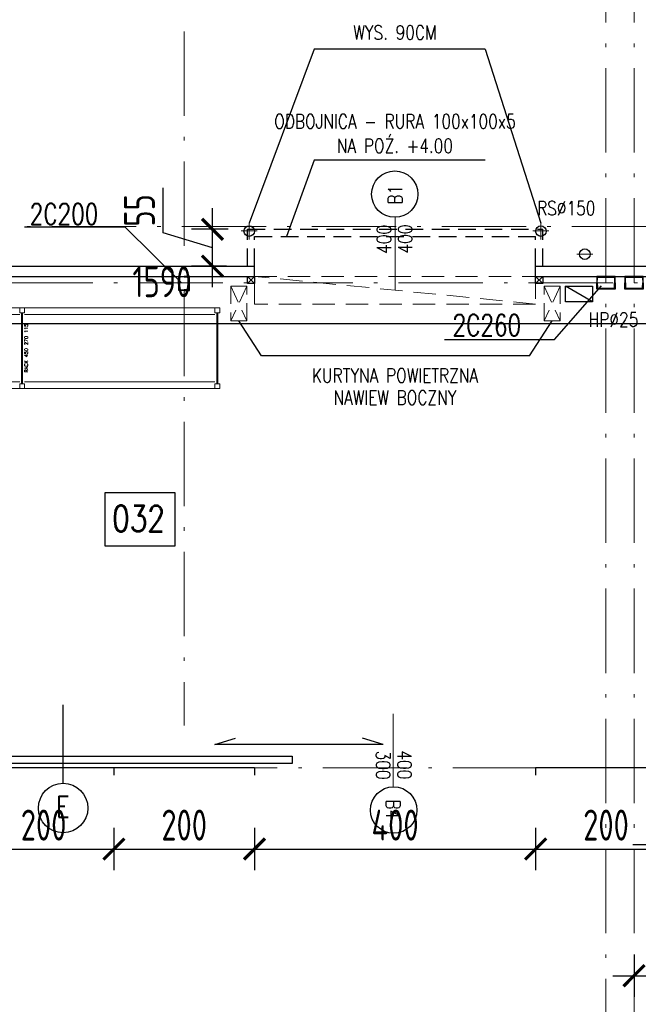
# Model space of a CAD drawing. Extents: x 153948 to 285449, y -89387 to -60195.
# Tile 56 of 108: x 253286 to 254166, y -75866 to -74466. Entities that reach past the tile are written whole.
import ezdxf
from ezdxf.enums import TextEntityAlignment as Align

# ---------------------------------------------------------------- set-up
doc = ezdxf.new("R2010")
doc.units = 0
doc.header["$LTSCALE"] = 100
doc.header["$MEASUREMENT"] = 0
doc.header["$PDMODE"] = 1
for name, pattern in [('ACAD_ISO10W100', [18.5, 12, -3, 0.5, -3]), ('DASHED2', [0.375, 0.25, -0.125]), ('HIDDEN2', [4.7625, 3.175, -1.5875])]:
    doc.linetypes.add(name, pattern=pattern)
doc.layers.get('0').update_dxf_attribs({"linetype": 'CONTINUOUS'})
doc.layers.get('DEFPOINTS').update_dxf_attribs({"linetype": 'CONTINUOUS'})
for name, color, linetype in [('1', 2, 'CONTINUOUS'), ('A-ARM', 2, 'CONTINUOUS'), ('K-STA', 2, 'CONTINUOUS'), ('OPIS-POM', 2, 'CONTINUOUS'), ('R-----OP', 2, 'CONTINUOUS'), ('RYNNY', 2, 'CONTINUOUS'), ('SIATKA', 2, 'ZIGZAG'), ('TEXT', 11, 'CONTINUOUS'), ('WYMIARY', 1, 'CONTINUOUS')]:
    doc.layers.add(name, color=color, linetype=linetype)
for name, color, linetype, lineweight in [('ALUMINIUM', 5, 'CONTINUOUS', 13), ('OSIE', 8, 'ACAD_ISO10W100', 15), ('PANELE', 3, 'CONTINUOUS', 25), ('RS REGAŁY', 7, 'CONTINUOUS', 13)]:
    doc.layers.add(name, color=color, linetype=linetype, lineweight=lineweight)
doc.styles.add('DYBY-NORMALNY-0-8-N', font='ROMANS.SHX', dxfattribs={"width": 0.8})
doc.styles.get("Standard").update_dxf_attribs({"font": 'txt.shx'})
doc.styles.add('STYLE2', font='isocp.shx', dxfattribs={"width": 0.8})
doc.styles.add('TXT3', font='SIMPLEX.SHX', dxfattribs={"width": 0.75, "height": 40})
doc.linetypes.add('ZIGZAG', pattern='A,0.0001,-0.2,[131,ltypeshp.shx,S=0.2,R=0,X=-0.2,Y=0],-0.4,[131,ltypeshp.shx,S=0.2,R=180,X=0.2,Y=0],-0.2', length=0.8001)
doc.dimstyles.new('KRESKI_100', dxfattribs={"dimscale": 20, "dimtxt": 2.2, "dimasz": 1.5, "dimexe": 1.5, "dimexo": 1.5, "dimgap": 0.6, "dimtad": 1, "dimdec": 1, "dimrnd": 0.5, "dimdsep": 46, "dimtxsty": 'STYLE2', "dimblk1": 'ARCHTICK', "dimblk2": 'ARCHTICK', "dimsah": 1, "dimcen": 2.5, "dimdle": 1.5, "dimclrd": 10, "dimclre": 10, "dimclrt": 15, "dimadec": 0, "dimazin": 0, "dimtfac": 1, "dimtdec": 1, "dimtmove": 1, "dimatfit": 3, "dimldrblk": 'ARCHTICK', "dimfxl": 1.5, "dimfxlon": 1, "dimtolj": 1, "dimtzin": 0, "dimarcsym": 0})

# ---------------------------------------------------------------- blocks, each defined once
blk = doc.blocks.new('SC260X2')
at = {"layer": '1'}
for points in [[(-13, 9), (-13, 0), (-12.4, 0), (-12.1, 7, -0.401015), (-11.1, 7.9), (11.1, 7.9, -0.401015), (12.1, 7), (12.4, 0), (13, 0), (13, 9)], [(-13, -9), (-13, 0), (-12.4, 0), (-12.1, -7, 0.401015), (-11.1, -7.9), (11.1, -7.9, 0.401015), (12.1, -7), (12.4, 0), (13, 0), (13, -9)]]:
    blk.add_lwpolyline(points, format="xyb", close=True, dxfattribs=at)
blk = doc.blocks.new('SC200X2')
at = {"layer": '1'}
for points in [[(-10, 7.5), (-10, 0), (-9.7, 0, 0.391021), (-9.1, 0.6), (-8.7, 5.6, -0.391021), (-7.6, 6.6), (7.6, 6.6, -0.391021), (8.7, 5.6), (9.1, 0.6, 0.391021), (9.7, 0), (10, 0), (10, 7.5)], [(-10, -7.5), (-10, 0), (-9.7, 0, -0.391021), (-9.1, -0.6), (-8.7, -5.6, 0.391021), (-7.6, -6.6), (7.6, -6.6, 0.391021), (8.7, -5.6), (9.1, -0.6, -0.391021), (9.7, 0), (10, 0), (10, -7.5)]]:
    blk.add_lwpolyline(points, format="xyb", close=True, dxfattribs=at)
blk = doc.blocks.new('_ARCHTICK')
at = {"color": 0, "linetype": 'ByBlock', "const_width": 0.15}
blk.add_lwpolyline([(-0.5, -0.5), (0.5, 0.5)], dxfattribs=at)
blk = doc.blocks.new('*D81')
at = {"layer": 'DEFPOINTS', "color": 0, "ltscale": 0.1, "transparency": 16777216}
for p in [(260307.9, -71947), (248692.9, -74816), (260307.9, -74816)]:
    blk.add_point(p, dxfattribs=at)
at = {"layer": 'WYMIARY', "color": 10, "lineweight": -2, "ltscale": 0.1, "transparency": 16777216}
for p, q in [((248692.9, -71977), (248692.9, -71917)), ((260307.9, -71977), (260307.9, -71917)), ((248662.9, -71947), (260337.9, -71947))]:
    blk.add_line(p, q, dxfattribs=at)
at = {"layer": 'WYMIARY', "color": 10, "lineweight": -2, "ltscale": 0.1, "transparency": 16777216, "xscale": 30, "yscale": 30, "zscale": 30, "rotation": 180}
blk.add_blockref('_ARCHTICK', (248692.9, -71947), dxfattribs=at)
at = {"layer": 'WYMIARY', "color": 10, "lineweight": -2, "ltscale": 0.1, "transparency": 16777216, "xscale": 30, "yscale": 30, "zscale": 30}
blk.add_blockref('_ARCHTICK', (260307.9, -71947), dxfattribs=at)
at = {"layer": 'WYMIARY', "color": 15, "ltscale": 0.1, "transparency": 16777216, "insert": (254500.4, -71913), "char_height": 44, "attachment_point": 5, "style": 'STYLE2'}
blk.add_mtext('\\A1;11615', dxfattribs=at)
blk = doc.blocks.new('*D91')
at = {"layer": 'DEFPOINTS', "color": 0, "ltscale": 0.1, "transparency": 16777216}
for p in [(254020.4, -72027), (254020.4, -72107), (254190.4, -74816)]:
    blk.add_point(p, dxfattribs=at)
at = {"layer": 'WYMIARY', "color": 10, "lineweight": -2, "ltscale": 0.1, "transparency": 16777216}
for p, q in [((254020.4, -72057), (254020.4, -71997)), ((254190.4, -72057), (254190.4, -71997)), ((254220.4, -72027), (253990.4, -72027))]:
    blk.add_line(p, q, dxfattribs=at)
at = {"layer": 'WYMIARY', "color": 10, "lineweight": -2, "ltscale": 0.1, "transparency": 16777216, "xscale": 30, "yscale": 30, "zscale": 30, "rotation": 180}
blk.add_blockref('_ARCHTICK', (254020.4, -72027), dxfattribs=at)
at = {"layer": 'WYMIARY', "color": 10, "lineweight": -2, "ltscale": 0.1, "transparency": 16777216, "xscale": 30, "yscale": 30, "zscale": 30}
blk.add_blockref('_ARCHTICK', (254190.4, -72027), dxfattribs=at)
at = {"layer": 'WYMIARY', "color": 15, "ltscale": 0.1, "transparency": 16777216, "insert": (254105.4, -71993), "char_height": 44, "attachment_point": 5, "style": 'STYLE2'}
blk.add_mtext('\\A1;170', dxfattribs=at)
blk = doc.blocks.new('*D122')
at = {"layer": 'DEFPOINTS', "color": 0, "ltscale": 0.1, "transparency": 16777216}
for p in [(254120.4, -72187), (254120.4, -72267), (253520.4, -74482.3)]:
    blk.add_point(p, dxfattribs=at)
at = {"layer": 'WYMIARY', "color": 10, "lineweight": -2, "ltscale": 0.1, "transparency": 16777216}
for p, q in [((253520.4, -72217), (253520.4, -72157)), ((254120.4, -72217), (254120.4, -72157)), ((253490.4, -72187), (254150.4, -72187))]:
    blk.add_line(p, q, dxfattribs=at)
at = {"layer": 'WYMIARY', "color": 10, "lineweight": -2, "ltscale": 0.1, "transparency": 16777216, "xscale": 30, "yscale": 30, "zscale": 30, "rotation": 180}
blk.add_blockref('_ARCHTICK', (253520.4, -72187), dxfattribs=at)
at = {"layer": 'WYMIARY', "color": 10, "lineweight": -2, "ltscale": 0.1, "transparency": 16777216, "xscale": 30, "yscale": 30, "zscale": 30}
blk.add_blockref('_ARCHTICK', (254120.4, -72187), dxfattribs=at)
at = {"layer": 'WYMIARY', "color": 15, "ltscale": 0.1, "transparency": 16777216, "insert": (253820.4, -72153), "char_height": 44, "attachment_point": 5, "style": 'STYLE2'}
blk.add_mtext('\\A1;600', dxfattribs=at)
blk = doc.blocks.new('*D140')
at = {"layer": 'DEFPOINTS', "color": 0, "ltscale": 0.1, "transparency": 16777216}
for p in [(252770.4, -74839.5), (254360.4, -74839.5), (254360.4, -74897.7)]:
    blk.add_point(p, dxfattribs=at)
at = {"layer": 'WYMIARY', "color": 10, "lineweight": -2, "ltscale": 0.1, "transparency": 16777216}
for p, q in [((252770.4, -74869.5), (252770.4, -74927.7)), ((254360.4, -74869.5), (254360.4, -74927.7)), ((252740.4, -74897.7), (254390.4, -74897.7))]:
    blk.add_line(p, q, dxfattribs=at)
at = {"layer": 'WYMIARY', "color": 10, "lineweight": -2, "ltscale": 0.1, "transparency": 16777216, "xscale": 30, "yscale": 30, "zscale": 30, "rotation": 180}
blk.add_blockref('_ARCHTICK', (252770.4, -74897.7), dxfattribs=at)
at = {"layer": 'WYMIARY', "color": 10, "lineweight": -2, "ltscale": 0.1, "transparency": 16777216, "xscale": 30, "yscale": 30, "zscale": 30}
blk.add_blockref('_ARCHTICK', (254360.4, -74897.7), dxfattribs=at)
at = {"layer": 'WYMIARY', "color": 15, "ltscale": 0.1, "transparency": 16777216, "insert": (253488.7, -74838.2), "char_height": 44, "attachment_point": 5, "style": 'STYLE2'}
blk.add_mtext('\\A1;1590', dxfattribs=at)
blk = doc.blocks.new('*D153')
at = {"layer": 'DEFPOINTS', "color": 0, "ltscale": 0.1, "transparency": 16777216}
for p in [(253220.4, -75539.5), (253420.4, -75539.5), (253420.4, -75644.8)]:
    blk.add_point(p, dxfattribs=at)
at = {"layer": 'WYMIARY', "color": 10, "lineweight": -2, "ltscale": 0.1, "transparency": 16777216}
for p, q in [((253220.4, -75614.8), (253220.4, -75674.8)), ((253420.4, -75614.8), (253420.4, -75674.8)), ((253190.4, -75644.8), (253450.4, -75644.8))]:
    blk.add_line(p, q, dxfattribs=at)
at = {"layer": 'WYMIARY', "color": 10, "lineweight": -2, "ltscale": 0.1, "transparency": 16777216, "xscale": 30, "yscale": 30, "zscale": 30, "rotation": 180}
blk.add_blockref('_ARCHTICK', (253220.4, -75644.8), dxfattribs=at)
at = {"layer": 'WYMIARY', "color": 10, "lineweight": -2, "ltscale": 0.1, "transparency": 16777216, "xscale": 30, "yscale": 30, "zscale": 30}
blk.add_blockref('_ARCHTICK', (253420.4, -75644.8), dxfattribs=at)
at = {"layer": 'WYMIARY', "color": 15, "ltscale": 0.1, "transparency": 16777216, "insert": (253320.4, -75610.8), "char_height": 44, "attachment_point": 5, "style": 'STYLE2'}
blk.add_mtext('\\A1;200', dxfattribs=at)
blk = doc.blocks.new('*D154')
at = {"layer": 'DEFPOINTS', "color": 0, "ltscale": 0.1, "transparency": 16777216}
for p in [(253420.4, -75539.5), (253620.4, -75539.5), (253620.4, -75644.8)]:
    blk.add_point(p, dxfattribs=at)
at = {"layer": 'WYMIARY', "color": 10, "lineweight": -2, "ltscale": 0.1, "transparency": 16777216}
for p, q in [((253420.4, -75614.8), (253420.4, -75674.8)), ((253620.4, -75614.8), (253620.4, -75674.8)), ((253390.4, -75644.8), (253650.4, -75644.8))]:
    blk.add_line(p, q, dxfattribs=at)
at = {"layer": 'WYMIARY', "color": 10, "lineweight": -2, "ltscale": 0.1, "transparency": 16777216, "xscale": 30, "yscale": 30, "zscale": 30, "rotation": 180}
blk.add_blockref('_ARCHTICK', (253420.4, -75644.8), dxfattribs=at)
at = {"layer": 'WYMIARY', "color": 10, "lineweight": -2, "ltscale": 0.1, "transparency": 16777216, "xscale": 30, "yscale": 30, "zscale": 30}
blk.add_blockref('_ARCHTICK', (253620.4, -75644.8), dxfattribs=at)
at = {"layer": 'WYMIARY', "color": 15, "ltscale": 0.1, "transparency": 16777216, "insert": (253520.4, -75610.8), "char_height": 44, "attachment_point": 5, "style": 'STYLE2'}
blk.add_mtext('\\A1;200', dxfattribs=at)
blk = doc.blocks.new('*D155')
at = {"layer": 'DEFPOINTS', "color": 0, "ltscale": 0.1, "transparency": 16777216}
for p in [(253620.4, -75539.5), (254020.4, -75539.5), (254020.4, -75644.8)]:
    blk.add_point(p, dxfattribs=at)
at = {"layer": 'WYMIARY', "color": 10, "lineweight": -2, "ltscale": 0.1, "transparency": 16777216}
for p, q in [((253620.4, -75614.8), (253620.4, -75674.8)), ((254020.4, -75614.8), (254020.4, -75674.8)), ((253590.4, -75644.8), (254050.4, -75644.8))]:
    blk.add_line(p, q, dxfattribs=at)
at = {"layer": 'WYMIARY', "color": 10, "lineweight": -2, "ltscale": 0.1, "transparency": 16777216, "xscale": 30, "yscale": 30, "zscale": 30, "rotation": 180}
blk.add_blockref('_ARCHTICK', (253620.4, -75644.8), dxfattribs=at)
at = {"layer": 'WYMIARY', "color": 10, "lineweight": -2, "ltscale": 0.1, "transparency": 16777216, "xscale": 30, "yscale": 30, "zscale": 30}
blk.add_blockref('_ARCHTICK', (254020.4, -75644.8), dxfattribs=at)
at = {"layer": 'WYMIARY', "color": 15, "ltscale": 0.1, "transparency": 16777216, "insert": (253820.4, -75610.8), "char_height": 44, "attachment_point": 5, "style": 'STYLE2'}
blk.add_mtext('\\A1;400', dxfattribs=at)
blk = doc.blocks.new('*D156')
at = {"layer": 'DEFPOINTS', "color": 0, "ltscale": 0.1, "transparency": 16777216}
for p in [(254020.4, -75539.5), (254220.6, -75539.5), (254220.6, -75644.8)]:
    blk.add_point(p, dxfattribs=at)
at = {"layer": 'WYMIARY', "color": 10, "lineweight": -2, "ltscale": 0.1, "transparency": 16777216}
for p, q in [((254020.4, -75614.8), (254020.4, -75674.8)), ((254220.6, -75614.8), (254220.6, -75674.8)), ((253990.4, -75644.8), (254250.6, -75644.8))]:
    blk.add_line(p, q, dxfattribs=at)
at = {"layer": 'WYMIARY', "color": 10, "lineweight": -2, "ltscale": 0.1, "transparency": 16777216, "xscale": 30, "yscale": 30, "zscale": 30, "rotation": 180}
blk.add_blockref('_ARCHTICK', (254020.4, -75644.8), dxfattribs=at)
at = {"layer": 'WYMIARY', "color": 10, "lineweight": -2, "ltscale": 0.1, "transparency": 16777216, "xscale": 30, "yscale": 30, "zscale": 30}
blk.add_blockref('_ARCHTICK', (254220.6, -75644.8), dxfattribs=at)
at = {"layer": 'WYMIARY', "color": 15, "ltscale": 0.1, "transparency": 16777216, "insert": (254120.5, -75610.8), "char_height": 44, "attachment_point": 5, "style": 'STYLE2'}
blk.add_mtext('\\A1;200', dxfattribs=at)
blk = doc.blocks.new('*D381')
at = {"layer": 'DEFPOINTS', "color": 0, "ltscale": 0.1, "transparency": 16777216}
for p in [(253560.7, -74763.7), (253612.9, -74763.7), (253610.4, -74816)]:
    blk.add_point(p, dxfattribs=at)
at = {"layer": 'WYMIARY', "color": 10, "lineweight": -2, "ltscale": 0.1, "transparency": 16777216}
for p, q in [((253490.7, -74768.9), (253490.7, -74704.7)), ((253560.7, -74846), (253560.7, -74733.7)), ((253560.7, -74789.9), (253490.7, -74768.9)), ((253582.9, -74763.7), (253530.7, -74763.7)), ((253580.4, -74816), (253530.7, -74816))]:
    blk.add_line(p, q, dxfattribs=at)
at = {"layer": 'WYMIARY', "color": 10, "lineweight": -2, "ltscale": 0.1, "transparency": 16777216, "xscale": 30, "yscale": 30, "zscale": 30}
for p, rotation in [((253560.7, -74763.7), 90), ((253560.7, -74816), 270)]:
    blk.add_blockref('_ARCHTICK', p, dxfattribs=dict(at, rotation=rotation))
at = {"layer": 'WYMIARY', "color": 15, "ltscale": 0.1, "transparency": 16777216, "insert": (253456.7, -74736.8), "char_height": 44, "attachment_point": 5, "rotation": 90, "style": 'STYLE2'}
blk.add_mtext('\\A1;55', dxfattribs=at)
blk = doc.blocks.new('*D392')
at = {"layer": 'DEFPOINTS', "color": 0, "ltscale": 0.1, "transparency": 16777216}
for p in [(254160.4, -75700.1), (254370.4, -75743.4), (254370.4, -75824.9)]:
    blk.add_point(p, dxfattribs=at)
at = {"layer": 'WYMIARY', "color": 10, "lineweight": -2, "ltscale": 0.1, "transparency": 16777216}
for p, q in [((254160.4, -75794.9), (254160.4, -75854.9)), ((254370.4, -75794.9), (254370.4, -75854.9)), ((254130.4, -75824.9), (254400.4, -75824.9))]:
    blk.add_line(p, q, dxfattribs=at)
at = {"layer": 'WYMIARY', "color": 10, "lineweight": -2, "ltscale": 0.1, "transparency": 16777216, "xscale": 30, "yscale": 30, "zscale": 30, "rotation": 180}
blk.add_blockref('_ARCHTICK', (254160.4, -75824.9), dxfattribs=at)
at = {"layer": 'WYMIARY', "color": 10, "lineweight": -2, "ltscale": 0.1, "transparency": 16777216, "xscale": 30, "yscale": 30, "zscale": 30}
blk.add_blockref('_ARCHTICK', (254370.4, -75824.9), dxfattribs=at)
at = {"layer": 'WYMIARY', "color": 15, "ltscale": 0.1, "transparency": 16777216, "insert": (254265.4, -75790.9), "char_height": 44, "attachment_point": 5, "style": 'STYLE2'}
blk.add_mtext('\\A1;210', dxfattribs=at)
blk = doc.blocks.new('RACK 450 270 115')
at = {"color": 1}
for p, q in [((7, 115), (277.8, 115)), ((2.75, 108), (2.75, 7)), ((4.25, 108), (4.25, 7)), ((7, 105.5), (277.8, 105.5)), ((7, 9.5), (277.8, 9.5)), ((7, 0), (277.8, 0))]:
    blk.add_line(p, q, dxfattribs=at)
for points in [[(0, 108), (7, 108), (7, 115), (0, 115)], [(0, 0), (7, 0), (7, 7), (0, 7)]]:
    blk.add_lwpolyline(points, close=True, dxfattribs=at)
at = {"color": 1, "insert": (9.25, 57.5), "char_height": 5, "width": 101, "attachment_point": 5, "rotation": 90}
blk.add_mtext('RACK 450 270 115', dxfattribs=at)
blk = doc.blocks.new('NOGA RACK 450 007 115')
at = {"color": 1}
for p, q in [((2.75, 108), (2.75, 7)), ((4.25, 108), (4.25, 7))]:
    blk.add_line(p, q, dxfattribs=at)
for points in [[(0, 108), (7, 108), (7, 115), (0, 115)], [(0, 0), (7, 0), (7, 7), (0, 7)]]:
    blk.add_lwpolyline(points, close=True, dxfattribs=at)

msp = doc.modelspace()

# ---------------------------------------------------------------- linework, layer by layer
at = {"layer": 'A-ARM'}
msp.add_line((254101.15, -74867.02), (254062.83, -74844.53), dxfattribs=at)
msp.add_lwpolyline([(254101.15, -74844.53), (254101.15, -74867.02), (254062.83, -74867.02), (254062.83, -74844.53)], close=True, dxfattribs=at)
at = {"layer": 'ALUMINIUM', "linetype": 'HIDDEN2', "ltscale": 0.1}
msp.add_line((254020.4, -74869.96), (253620.4, -74830.55), dxfattribs=at)
at = {"layer": 'ALUMINIUM', "linetype": 'DASHED2'}
for p, q in [((253609.53, -74844.52), (253586.62, -74893.79)), ((253586.62, -74844.52), (253609.53, -74893.79)), ((254055.35, -74844.52), (254032.44, -74893.79)), ((254032.44, -74844.52), (254055.35, -74893.79))]:
    msp.add_line(p, q, dxfattribs=at)
at = {"layer": 'ALUMINIUM', "linetype": 'HIDDEN2', "ltscale": 0.1}
msp.add_lwpolyline([(254020.4, -74869.96), (253620.4, -74869.96), (253620.4, -74830.55), (254020.4, -74830.55)], close=True, dxfattribs=at)
at = {"layer": 'ALUMINIUM', "linetype": 'DASHED2'}
for points in [[(253609.53, -74844.52), (253586.62, -74844.52), (253586.62, -74893.79), (253609.53, -74893.79)], [(254032.44, -74844.52), (254055.35, -74844.52), (254055.35, -74893.79), (254032.44, -74893.79)]]:
    msp.add_lwpolyline(points, close=True, dxfattribs=at)
at = {"layer": 'K-STA', "linetype": 'DASHED2'}
for p, q in [((253610.4, -74816.05), (253610.4, -74763.68)), ((253610.4, -74763.68), (254030.4, -74763.68)), ((254030.4, -74816.05), (254030.4, -74763.68)), ((253620.4, -74773.68), (254020.4, -74773.68)), ((253620.4, -74816.05), (253620.4, -74773.68)), ((254020.4, -74816.05), (254020.4, -74773.68))]:
    msp.add_line(p, q, dxfattribs=at)
at = {"layer": 'K-STA', "ltscale": 0.1}
for p, q in [((253620.4, -74840.55), (253610.4, -74830.55)), ((253620.4, -74830.55), (253610.4, -74840.55)), ((254030.4, -74830.55), (254020.4, -74840.55)), ((254030.4, -74840.55), (254020.4, -74830.55))]:
    msp.add_line(p, q, dxfattribs=at)
at = {"layer": 'K-STA'}
for points in [[(253620.4, -74840.55), (253610.4, -74840.55), (253610.4, -74830.55), (253620.4, -74830.55)], [(254030.4, -74840.55), (254020.4, -74840.55), (254020.4, -74830.55), (254030.4, -74830.55)]]:
    msp.add_lwpolyline(points, close=True, dxfattribs=at)
at = {"layer": 'K-STA', "ltscale": 0.1}
for centre in [(253612.9, -74766.18), (254027.9, -74766.18)]:
    msp.add_circle(centre, 7.5, dxfattribs=at)
at = {"layer": 'OPIS-POM'}
msp.add_lwpolyline([(253408.22, -75138.03), (253506.89, -75138.03), (253506.89, -75214.35), (253408.22, -75214.35)], close=True, dxfattribs=at)
at = {"layer": 'OSIE', "ltscale": 0.1}
for p, q in [((254120.4, -86679.55), (254120.4, -73374.65)), ((254160.4, -86679.55), (254160.4, -73374.65)), ((253520.4, -74482.32), (253520.4, -75469.12)), ((253612.9, -74777.94), (253612.9, -74755.15)), ((254027.9, -74777.94), (254027.9, -74755.15)), ((252036.95, -74759.55), (254918.21, -74759.55)), ((253624.3, -74766.05), (253601.51, -74766.05)), ((254039.3, -74766.05), (254016.5, -74766.05)), ((254120.41, -74810.79), (254120.41, -74787.99)), ((254101.8, -74798.89), (254079.01, -74798.89)), ((247720.4, -74839.55), (263229.19, -74839.55)), ((252422.8, -75529.55), (255611.88, -75529.55))]:
    msp.add_line(p, q, dxfattribs=at)
at = {"layer": 'PANELE', "ltscale": 0.5}
for p, q in [((250100.4, -74816.05), (253620.4, -74816.05)), ((254020.4, -74816.05), (254190.4, -74816.05)), ((250100.4, -74830.55), (253620.4, -74830.55)), ((254020.4, -74830.55), (254190.4, -74830.55))]:
    msp.add_line(p, q, dxfattribs=at)
at = {"layer": 'PANELE', "ltscale": 0.1}
for p, q in [((253620.4, -74830.5), (253620.4, -74816.05)), ((254020.4, -74830.55), (254020.4, -74816.05))]:
    msp.add_line(p, q, dxfattribs=at)
at = {"layer": 'R-----OP'}
for p, q in [((253705.31, -74507.41), (253612.9, -74755.15)), ((253948.71, -74507.41), (253705.31, -74507.41)), ((253948.71, -74507.41), (254027.9, -74755.15)), ((253705.31, -74665.36), (253665.73, -74773.68)), ((253948.71, -74665.36), (253705.31, -74665.36)), ((253630.3, -74943.78), (253598.07, -74893.79)), ((254011.66, -74943.78), (254043.89, -74893.79)), ((254011.66, -74943.78), (253630.3, -74943.78)), ((253347.82, -75439.62), (253347.82, -75551.36))]:
    msp.add_line(p, q, dxfattribs=at)
at = {"layer": 'R-----OP', "lineweight": 13}
for points in [[(253820.4, -74746.1), (253820.4, -74850.25)], [(253817.9, -75556.87), (253817.9, -75452.71)]]:
    msp.add_lwpolyline(points, dxfattribs=at)
at = {"layer": 'R-----OP'}
for centre, radius in [((253819.93, -74713.61), 33), ((253348.21, -75586.54), 35.19), ((253818.38, -75589.36), 33)]:
    msp.add_circle(centre, radius, dxfattribs=at)
at = {"layer": 'RYNNY', "ltscale": 0.1}
msp.add_circle((254090.4, -74799.02), 7.5, dxfattribs=at)
at = {"layer": 'SIATKA', "linetype": 'Continuous', "ltscale": 0.1}
for p, q in [((253563.91, -75496.14), (253593.36, -75487.02)), ((253803.7, -75496.14), (253563.91, -75496.14)), ((253803.7, -75496.14), (253774.25, -75487.02)), ((253420.4, -75529.55), (253420.4, -75539.55)), ((253420.4, -75529.55), (253420.4, -75539.55)), ((253620.4, -75529.55), (253620.4, -75539.55)), ((254020.4, -75529.55), (254020.4, -75539.55))]:
    msp.add_line(p, q, dxfattribs=at)
at = {"layer": 'SIATKA', "ltscale": 0.2}
for p, q in [((253420.4, -75529.55), (253220.4, -75529.55)), ((253620.4, -75529.55), (253420.4, -75529.55)), ((254220.53, -75529.55), (254020.4, -75529.55))]:
    msp.add_line(p, q, dxfattribs=at)
at = {"layer": 'SIATKA', "linetype": 'Continuous'}
msp.add_lwpolyline([(253673.9, -75512.96), (253673.9, -75522.96), (253273.9, -75522.96), (253273.9, -75512.96)], close=True, dxfattribs=at)
at = {"layer": 'TEXT'}
for p, q in [((253436.34, -74760.45), (253293.45, -74760.45)), ((253516.65, -74839.55), (253436.34, -74760.45)), ((254046.99, -74920.48), (254113.86, -74844.05)), ((253890.8, -74920.48), (254046.99, -74920.48)), ((254158.62, -75638.16), (254312.44, -75638.16))]:
    msp.add_line(p, q, dxfattribs=at)

# ---------------------------------------------------------------- block references
at = {"layer": 'K-STA', "ltscale": 0.5, "rotation": 270}
msp.add_blockref('SC200X2', (253520.4, -74840.55), dxfattribs=at)
at = {"layer": 'K-STA', "ltscale": 0.5}
for p in [(254120.4, -74839.55), (254160.4, -74839.55)]:
    msp.add_blockref('SC260X2', p, dxfattribs=at)
at = {"layer": 'RS REGAŁY'}
for name, p in [('RACK 450 270 115', (253008.57, -74990.25)), ('RACK 450 270 115', (253286.37, -74990.25)), ('NOGA RACK 450 007 115', (253564.17, -74990.25))]:
    msp.add_blockref(name, p, dxfattribs=at)

# ---------------------------------------------------------------- texts
at = {"layer": 'OPIS-POM', "style": 'DYBY-NORMALNY-0-8-N', "width": 0.8}
msp.add_text('032', height=36.562, dxfattribs=at).set_placement((253455.43, -75174.85), align=Align.MIDDLE)
at = {"layer": 'R-----OP', "color": 2, "style": 'DYBY-NORMALNY-0-8-N', "width": 0.8}
for s, p in [('WYS. 90CM', (253820.2, -74483.67)), ('ODBOJNICA - RURA 100x100x5', (253820.2, -74610.19)), ('NA POŹ. +4.00', (253820.2, -74641.62)), ('RS%%c150', (254063.92, -74733.45)), ('HP%%c25', (254131.1, -74892.1)), ('KURTYNA POWIETRZNA', (253820.2, -74971.6)), ('NAWIEW BOCZNY', (253820.2, -75003.02))]:
    msp.add_text(s, height=20, dxfattribs=at).set_placement(p, align=Align.MIDDLE)
for s, rotation, p in [('B1', 90, (253820.45, -74714.46)), ('B4', 270, (253817.85, -75588.5))]:
    msp.add_text(s, height=20, rotation=rotation, dxfattribs=at).set_placement(p, align=Align.MIDDLE_CENTER)
for s, rotation, p in [('400', 90, (253814.68, -74798.48)), ('400', 90, (253844.78, -74798.02)), ('300', 270, (253793.53, -75504.94)), ('400', 270, (253823.63, -75504.49))]:
    msp.add_text(s, height=20, rotation=rotation, dxfattribs=at).set_placement(p)
at = {"layer": 'R-----OP', "style": 'DYBY-NORMALNY-0-8-N', "width": 0.8}
msp.add_text('E', height=30, dxfattribs=at).set_placement((253347.81, -75584.43), align=Align.MIDDLE)
at = {"layer": 'TEXT', "style": 'TXT3', "width": 0.75}
for s, p in [('2C200', (253300.78, -74756.79)), ('2C260', (253902.25, -74915.01))]:
    msp.add_text(s, height=30, dxfattribs=at).set_placement(p)

# ---------------------------------------------------------------- dimensions: what is measured, and where the dimension line sits
at = {"layer": 'WYMIARY', "ltscale": 0.1}
for base, p1, p2, picture, middle in [((260307.9, -71946.96), (248692.9, -74816.05), (260307.9, -74816.05), '*D81', (254500.4, -71912.96)), ((254020.4, -72026.96), (254190.4, -74816.05), (254020.4, -72106.96), '*D91', (254105.4, -71992.96)), ((254120.4, -72186.96), (253520.4, -74482.32), (254120.4, -72266.96), '*D122', (253820.4, -72152.96)), ((253420.4, -75644.81), (253220.4, -75539.55), (253420.4, -75539.55), '*D153', (253320.4, -75610.8)), ((253620.4, -75644.81), (253420.4, -75539.55), (253620.4, -75539.55), '*D154', (253520.4, -75610.8)), ((254020.4, -75644.81), (253620.4, -75539.55), (254020.4, -75539.55), '*D155', (253820.4, -75610.81)), ((254220.56, -75644.81), (254020.4, -75539.55), (254220.56, -75539.55), '*D156', (254120.48, -75610.8)), ((254370.4, -75824.91), (254160.4, -75700.1), (254370.4, -75743.35), '*D392', (254265.4, -75790.9))]:
    dim = msp.add_linear_dim(base=base, p1=p1, p2=p2, dimstyle='KRESKI_100', dxfattribs=at)
    dim.commit()
    dim.dimension.update_dxf_attribs({"geometry": picture, "text_midpoint": middle})
dim = msp.add_linear_dim(base=(253560.74, -74763.68), p1=(253610.4, -74816.05), p2=(253612.9, -74763.68), angle=90, text='55', dimstyle='KRESKI_100', dxfattribs=at)
dim.commit()
dim.dimension.update_dxf_attribs({"geometry": '*D381', "text_midpoint": (253456.74, -74756.86)})
dim = msp.add_linear_dim(base=(254360.4, -74897.7), p1=(252770.4, -74839.55), p2=(254360.4, -74839.55), dimstyle='KRESKI_100', dxfattribs=at)
dim.commit()
dim.dimension.update_dxf_attribs({"geometry": '*D140', "text_midpoint": (253488.69, -74872.2), "dimtype": 160})

doc.saveas('drawing.dxf')
